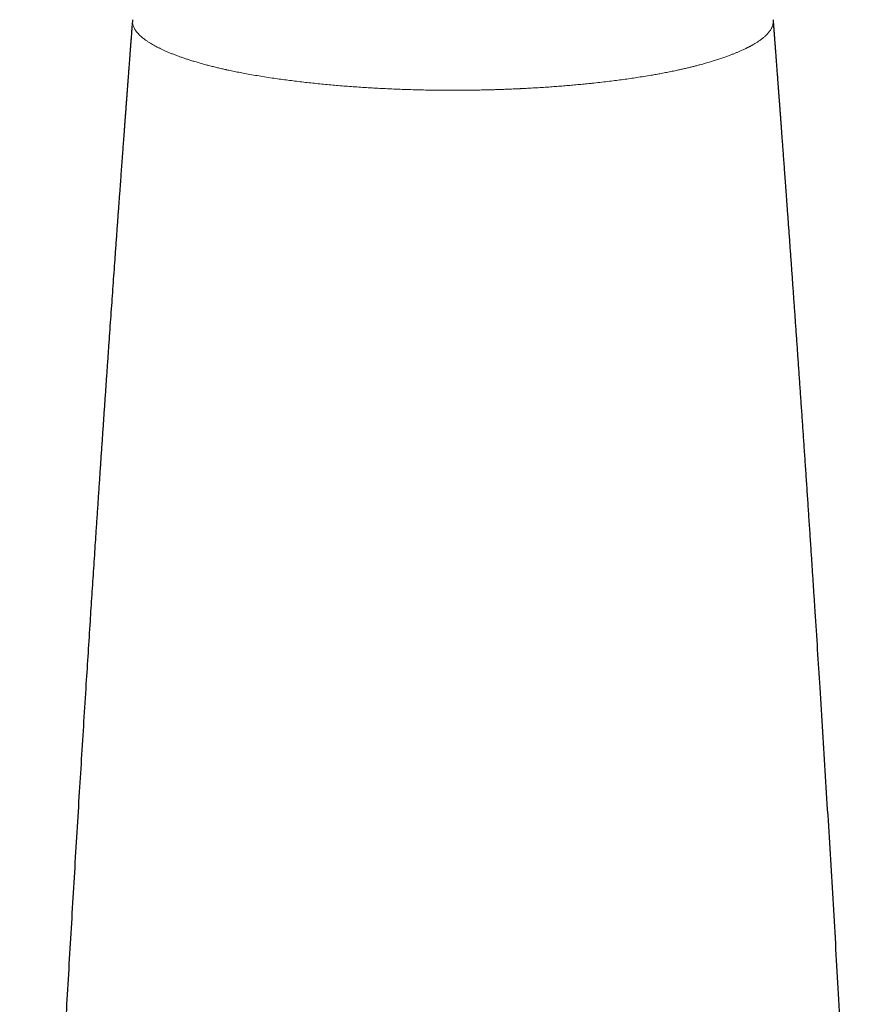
# Model space of a CAD drawing. Header units: millimetres. Extents: x 8 to 646, y 12 to 530.
# Tile 29 of 45: x 302 to 358, y 399 to 464. Entities that reach past the tile are written whole.
import ezdxf

# ---------------------------------------------------------------- set-up
doc = ezdxf.new("R2010")
doc.units = ezdxf.units.MM

msp = doc.modelspace()

# ---------------------------------------------------------------- linework, layer by layer
at = {"color": 7, "linetype": 'Continuous', "lineweight": 30}
for p, q in [((309.847, 463.67), (309.848, 463.674)), ((352.032, 463.67), (352.032, 463.673))]:
    msp.add_line(p, q, dxfattribs=at)
for points, knots in [([(309.846, 463.67), (309.841, 463.597), (309.828, 463.426), (309.807, 463.16), (309.786, 462.876), (309.765, 462.602), (309.745, 462.338), (309.725, 462.083), (309.707, 461.839), (309.689, 461.607), (309.672, 461.385), (309.656, 461.173), (309.641, 460.969), (309.626, 460.773), (309.612, 460.585), (309.598, 460.407), (309.586, 460.239), (309.574, 460.081), (309.563, 459.932), (309.552, 459.797), (309.543, 459.674), (309.535, 459.563), (309.527, 459.46), (309.52, 459.365), (309.513, 459.28), (309.508, 459.203), (309.502, 459.134), (309.498, 459.074), (309.494, 459.018), (309.49, 458.961), (309.485, 458.901), (309.48, 458.835), (309.475, 458.763), (309.469, 458.686), (309.462, 458.598), (309.455, 458.497), (309.446, 458.383), (309.437, 458.262), (309.427, 458.132), (309.414, 457.953), (309.397, 457.729), (309.377, 457.454), (309.356, 457.177), (309.335, 456.897), (309.315, 456.628), (309.297, 456.386), (309.281, 456.17), (309.267, 455.978), (309.253, 455.789), (309.235, 455.546), (309.212, 455.245), (309.186, 454.885), (309.159, 454.517), (309.131, 454.14), (309.103, 453.757), (309.074, 453.368), (309.045, 452.974), (309.016, 452.572), (308.986, 452.159), (308.955, 451.735), (308.923, 451.301), (308.891, 450.858), (308.858, 450.407), (308.825, 449.951), (308.792, 449.489), (308.758, 449.023), (308.724, 448.553), (308.681, 447.955), (308.629, 447.227), (308.567, 446.368), (308.506, 445.5), (308.443, 444.619), (308.38, 443.725), (308.316, 442.817), (308.252, 441.9), (308.187, 440.975), (308.122, 440.047), (308.058, 439.117), (307.993, 438.183), (307.929, 437.242), (307.863, 436.286), (307.797, 435.315), (307.73, 434.33), (307.663, 433.336), (307.595, 432.333), (307.528, 431.322), (307.46, 430.302), (307.395, 429.333), (307.334, 428.414), (307.277, 427.547), (307.22, 426.677), (307.163, 425.805), (307.106, 424.932), (307.024, 423.662), (306.917, 421.994), (306.776, 419.797), (306.629, 417.463), (306.475, 414.992), (306.318, 412.457), (306.16, 409.857), (306, 407.191), (305.841, 404.519), (305.684, 401.841), (305.534, 399.244), (305.391, 396.727), (305.254, 394.292), (305.142, 392.284), (305.056, 390.705), (304.993, 389.561), (304.931, 388.422), (304.87, 387.29), (304.804, 386.061), (304.733, 384.737), (304.658, 383.32), (304.585, 381.912), (304.512, 380.514), (304.44, 379.126), (304.37, 377.748), (304.3, 376.38), (304.232, 375.022), (304.164, 373.673), (304.098, 372.335), (304.032, 371.007), (303.968, 369.688), (303.904, 368.38), (303.844, 367.117), (303.786, 365.899), (303.73, 364.726), (303.675, 363.561), (303.621, 362.405), (303.568, 361.256), (303.514, 360.081), (303.459, 358.88), (303.404, 357.653), (303.349, 356.435), (303.295, 355.226), (303.242, 354.025), (303.19, 352.834), (303.14, 351.684), (303.092, 350.576), (303.046, 349.507), (303.001, 348.446), (302.956, 347.393), (302.912, 346.345), (302.867, 345.262), (302.821, 344.142), (302.774, 342.988), (302.737, 342.07), (302.709, 341.388), (302.691, 340.939), (302.673, 340.49), (302.655, 340.039), (302.637, 339.582), (302.617, 339.098), (302.597, 338.587), (302.576, 338.049), (302.559, 337.614), (302.546, 337.286), (302.538, 337.067), (302.529, 336.846), (302.52, 336.624), (302.512, 336.4), (302.503, 336.171), (302.494, 335.935), (302.484, 335.69), (302.474, 335.438), (302.464, 335.177), (302.454, 334.908), (302.444, 334.636), (302.433, 334.362), (302.425, 334.159), (302.421, 334.046), (302.42, 334.025)], [0, 0, 0, 0, 0.001696, 0.003974, 0.006172, 0.008294, 0.010341, 0.012312, 0.014208, 0.015997, 0.017714, 0.019357, 0.020928, 0.022456, 0.023909, 0.025286, 0.026587, 0.027812, 0.028962, 0.030036, 0.030961, 0.031821, 0.032616, 0.033347, 0.034014, 0.034606, 0.035135, 0.035603, 0.036008, 0.03644, 0.036909, 0.037419, 0.037972, 0.038567, 0.039204, 0.040025, 0.040906, 0.041848, 0.042851, 0.043914, 0.046011, 0.048049, 0.050291, 0.052455, 0.054541, 0.05655, 0.058074, 0.05955, 0.061001, 0.062471, 0.065194, 0.067981, 0.070832, 0.073748, 0.076727, 0.079716, 0.082767, 0.08588, 0.089055, 0.092351, 0.095712, 0.099137, 0.102626, 0.106179, 0.109731, 0.113343, 0.116983, 0.120642, 0.127226, 0.133872, 0.14058, 0.14735, 0.154308, 0.161331, 0.168418, 0.17557, 0.182787, 0.189938, 0.197151, 0.204427, 0.211765, 0.219317, 0.226934, 0.234616, 0.242363, 0.250175, 0.258052, 0.265994, 0.272648, 0.279346, 0.286078, 0.292815, 0.299558, 0.306306, 0.322232, 0.338186, 0.357216, 0.376286, 0.395397, 0.415917, 0.436483, 0.457095, 0.477753, 0.498457, 0.517194, 0.535969, 0.554781, 0.563648, 0.57247, 0.581245, 0.589972, 0.598652, 0.609654, 0.620579, 0.631427, 0.642198, 0.652891, 0.663507, 0.674047, 0.684508, 0.694893, 0.7052, 0.715431, 0.725584, 0.735659, 0.745658, 0.754756, 0.763788, 0.772756, 0.781659, 0.7905, 0.799282, 0.808796, 0.818241, 0.827616, 0.836922, 0.846159, 0.855326, 0.864424, 0.872702, 0.880923, 0.889085, 0.897189, 0.905244, 0.913261, 0.922194, 0.931079, 0.939915, 0.943374, 0.946824, 0.950268, 0.953727, 0.957242, 0.960815, 0.964885, 0.969026, 0.973239, 0.974914, 0.9766, 0.978297, 0.980005, 0.981724, 0.983476, 0.985292, 0.98717, 0.989112, 0.991118, 0.993187, 0.995319, 0.997387, 0.999511, 1, 1, 1, 1]), ([(358.414, 358.984), (358.405, 359.19), (358.377, 359.81), (358.331, 360.811), (358.276, 361.992), (358.223, 363.145), (358.168, 364.307), (358.113, 365.477), (358.057, 366.656), (357.998, 367.879), (357.937, 369.148), (357.873, 370.462), (357.808, 371.786), (357.742, 373.12), (357.675, 374.464), (357.607, 375.819), (357.54, 377.144), (357.473, 378.441), (357.408, 379.709), (357.342, 380.984), (357.275, 382.268), (357.207, 383.561), (357.142, 384.799), (357.079, 385.983), (357.018, 387.11), (356.957, 388.244), (356.895, 389.384), (356.833, 390.53), (356.769, 391.681), (356.668, 393.505), (356.529, 395.998), (356.353, 399.092), (356.178, 402.114), (356.005, 405.064), (355.83, 408.007), (355.653, 410.941), (355.473, 413.868), (355.292, 416.787), (355.117, 419.566), (354.949, 422.204), (354.82, 424.198), (354.723, 425.684), (354.659, 426.664), (354.595, 427.64), (354.527, 428.673), (354.455, 429.758), (354.379, 430.896), (354.304, 432.023), (354.229, 433.139), (354.154, 434.245), (354.081, 435.33), (354.008, 436.395), (353.936, 437.44), (353.865, 438.475), (353.794, 439.5), (353.724, 440.509), (353.655, 441.503), (353.586, 442.481), (353.518, 443.449), (353.45, 444.408), (353.383, 445.357), (353.316, 446.297), (353.25, 447.227), (353.194, 448.004), (353.149, 448.629), (353.115, 449.104), (353.081, 449.574), (353.047, 450.038), (353.014, 450.493), (352.982, 450.936), (352.951, 451.366), (352.92, 451.785), (352.89, 452.196), (352.861, 452.599), (352.832, 452.992), (352.804, 453.375), (352.776, 453.749), (352.75, 454.114), (352.723, 454.473), (352.697, 454.823), (352.672, 455.167), (352.647, 455.503), (352.626, 455.792), (352.607, 456.039), (352.592, 456.249), (352.576, 456.465), (352.559, 456.689), (352.542, 456.921), (352.524, 457.162), (352.505, 457.41), (352.486, 457.667), (352.47, 457.88), (352.458, 458.048), (352.449, 458.164), (352.441, 458.275), (352.433, 458.38), (352.425, 458.479), (352.418, 458.572), (352.411, 458.667), (352.404, 458.763), (352.397, 458.859), (352.391, 458.934), (352.387, 458.993), (352.383, 459.041), (352.379, 459.094), (352.374, 459.158), (352.368, 459.235), (352.362, 459.326), (352.354, 459.428), (352.346, 459.539), (352.336, 459.661), (352.327, 459.792), (352.316, 459.932), (352.305, 460.08), (352.293, 460.238), (352.28, 460.406), (352.267, 460.582), (352.253, 460.767), (352.238, 460.96), (352.223, 461.162), (352.207, 461.375), (352.19, 461.6), (352.172, 461.835), (352.153, 462.081), (352.134, 462.336), (352.114, 462.601), (352.093, 462.875), (352.071, 463.16), (352.051, 463.425), (352.038, 463.597), (352.032, 463.67)], [0, 0, 0, 0, 0.00589, 0.017715, 0.028631, 0.039621, 0.050692, 0.061842, 0.073073, 0.084385, 0.096816, 0.109342, 0.121964, 0.134682, 0.147496, 0.160404, 0.173409, 0.185414, 0.197498, 0.209664, 0.221909, 0.234235, 0.246641, 0.257339, 0.268096, 0.278911, 0.289786, 0.30072, 0.311712, 0.32272, 0.352937, 0.383077, 0.41131, 0.439474, 0.46757, 0.495595, 0.523552, 0.55144, 0.579258, 0.603192, 0.627076, 0.636444, 0.645805, 0.655155, 0.66445, 0.675424, 0.686299, 0.697074, 0.707751, 0.718327, 0.728805, 0.738893, 0.748887, 0.758788, 0.768594, 0.778307, 0.787755, 0.797113, 0.80638, 0.815557, 0.824643, 0.833638, 0.842544, 0.851358, 0.85594, 0.860496, 0.865009, 0.869445, 0.873803, 0.878081, 0.882165, 0.886174, 0.890108, 0.893969, 0.897755, 0.901401, 0.904976, 0.908479, 0.91191, 0.91527, 0.918559, 0.921775, 0.92492, 0.92687, 0.928874, 0.930948, 0.933092, 0.935306, 0.937619, 0.940003, 0.942458, 0.944986, 0.946141, 0.94726, 0.948323, 0.949329, 0.950279, 0.951173, 0.95201, 0.95302, 0.953933, 0.95475, 0.955187, 0.955623, 0.956128, 0.956701, 0.957475, 0.958348, 0.959319, 0.960389, 0.961558, 0.962826, 0.964152, 0.965572, 0.967085, 0.968691, 0.97039, 0.97215, 0.974, 0.975939, 0.977969, 0.980133, 0.98239, 0.984741, 0.987186, 0.989724, 0.992356, 0.995082, 0.997894, 1, 1, 1, 1])]:
    msp.add_open_spline(points, degree=3, knots=knots, dxfattribs=at)
at = {"color": 8, "linetype": 'Continuous', "lineweight": 0}
for points, knots in [([(330.939, 459.025), (330.756, 459.025), (330.387, 459.026), (329.834, 459.031), (329.279, 459.039), (328.723, 459.051), (328.165, 459.066), (327.607, 459.085), (327.049, 459.107), (326.511, 459.131), (325.992, 459.158), (325.493, 459.186), (324.995, 459.217), (324.499, 459.251), (324.005, 459.287), (323.513, 459.327), (323.025, 459.368), (322.542, 459.413), (322.062, 459.46), (321.587, 459.509), (321.116, 459.562), (320.649, 459.617), (320.188, 459.674), (319.732, 459.735), (319.263, 459.8), (318.784, 459.871), (318.295, 459.949), (317.814, 460.029), (317.362, 460.11), (316.937, 460.19), (316.555, 460.266), (316.259, 460.327), (316.09, 460.364), (316.028, 460.377), (316.008, 460.382), (315.989, 460.386), (315.969, 460.39), (315.95, 460.394), (315.843, 460.418), (315.648, 460.462), (315.367, 460.529), (315.085, 460.599), (314.803, 460.672), (314.52, 460.748), (314.238, 460.828), (313.956, 460.911), (313.697, 460.991), (313.46, 461.067), (313.241, 461.14), (313.024, 461.216), (312.808, 461.294), (312.594, 461.375), (312.382, 461.458), (312.173, 461.544), (311.979, 461.629), (311.799, 461.711), (311.632, 461.79), (311.471, 461.871), (311.316, 461.953), (311.167, 462.036), (311.015, 462.126), (310.861, 462.223), (310.709, 462.328), (310.566, 462.435), (310.441, 462.538), (310.332, 462.639), (310.237, 462.735), (310.151, 462.833), (310.074, 462.933), (310.008, 463.035), (309.953, 463.137), (309.909, 463.238), (309.877, 463.339), (309.854, 463.441), (309.844, 463.545), (309.841, 463.621), (309.846, 463.663), (309.847, 463.67)], [0, 0, 0, 0, 0.016445, 0.032969, 0.04957, 0.066249, 0.083006, 0.099839, 0.11675, 0.133737, 0.149057, 0.164438, 0.179881, 0.195384, 0.210949, 0.226575, 0.242262, 0.257919, 0.273636, 0.289413, 0.30525, 0.321145, 0.337098, 0.35311, 0.369179, 0.387246, 0.405384, 0.423594, 0.441876, 0.458023, 0.474226, 0.48853, 0.494837, 0.495664, 0.496491, 0.497318, 0.498145, 0.498972, 0.499799, 0.511849, 0.524227, 0.536933, 0.549965, 0.563324, 0.57701, 0.591021, 0.605359, 0.616871, 0.628689, 0.640817, 0.653255, 0.666003, 0.67906, 0.692425, 0.706098, 0.717941, 0.730005, 0.742289, 0.7545, 0.766881, 0.77945, 0.794505, 0.809821, 0.825397, 0.841234, 0.854876, 0.868707, 0.882725, 0.896932, 0.911328, 0.925913, 0.939839, 0.953934, 0.968198, 0.982633, 0.997239, 1, 1, 1, 1]), ([(330.939, 459.025), (330.958, 459.025), (331.001, 459.025), (331.071, 459.025), (331.154, 459.025), (331.251, 459.025), (331.361, 459.026), (331.486, 459.027), (331.626, 459.028), (331.779, 459.029), (331.946, 459.031), (332.126, 459.033), (332.316, 459.036), (332.515, 459.039), (332.722, 459.043), (332.942, 459.047), (333.173, 459.052), (333.416, 459.059), (333.671, 459.066), (333.938, 459.074), (334.216, 459.084), (334.505, 459.094), (334.766, 459.105), (334.995, 459.115), (335.138, 459.121), (335.232, 459.125), (335.277, 459.127), (335.322, 459.13), (335.367, 459.132), (335.412, 459.134), (335.454, 459.136), (335.604, 459.143), (335.895, 459.158), (336.328, 459.183), (336.789, 459.211), (337.24, 459.241), (337.68, 459.273), (338.11, 459.306), (338.529, 459.34), (338.875, 459.37), (339.152, 459.396), (339.362, 459.415), (339.569, 459.435), (339.774, 459.456), (339.986, 459.477), (340.306, 459.511), (340.733, 459.558), (341.234, 459.617), (341.709, 459.677), (342.159, 459.737), (342.602, 459.799), (343.054, 459.866), (343.515, 459.938), (343.887, 459.999), (344.155, 460.046), (344.324, 460.075), (344.488, 460.105), (344.722, 460.148), (345.021, 460.205), (345.379, 460.277), (345.702, 460.344), (345.991, 460.408), (346.25, 460.467), (346.5, 460.526), (346.741, 460.586), (346.975, 460.645), (347.248, 460.718), (347.559, 460.804), (347.901, 460.904), (348.169, 460.987), (348.368, 461.051), (348.504, 461.096), (348.637, 461.141), (348.768, 461.186), (348.896, 461.231), (349.024, 461.278), (349.17, 461.332), (349.334, 461.395), (349.516, 461.467), (349.699, 461.543), (349.877, 461.619), (350.049, 461.697), (350.17, 461.754), (350.249, 461.792), (350.286, 461.81), (350.322, 461.828), (350.359, 461.847), (350.393, 461.864), (350.422, 461.879), (350.456, 461.897), (350.5, 461.92), (350.557, 461.95), (350.617, 461.983), (350.68, 462.018), (350.748, 462.057), (350.821, 462.101), (350.9, 462.149), (350.98, 462.2), (351.062, 462.254), (351.145, 462.312), (351.228, 462.372), (351.311, 462.436), (351.388, 462.499), (351.458, 462.56), (351.523, 462.619), (351.584, 462.679), (351.642, 462.739), (351.695, 462.799), (351.743, 462.857), (351.791, 462.921), (351.839, 462.99), (351.885, 463.065), (351.923, 463.137), (351.955, 463.208), (351.981, 463.276), (352.001, 463.343), (352.016, 463.407), (352.026, 463.466), (352.032, 463.521), (352.034, 463.56), (352.035, 463.584), (352.035, 463.595), (352.035, 463.606), (352.035, 463.617), (352.034, 463.628), (352.034, 463.639), (352.033, 463.653), (352.033, 463.663), (352.032, 463.67)], [0, 0, 0, 0, 0.001707, 0.003804, 0.006292, 0.00917, 0.012439, 0.016193, 0.020357, 0.02493, 0.029914, 0.035307, 0.04111, 0.046956, 0.053167, 0.059743, 0.066682, 0.073986, 0.081654, 0.089687, 0.098083, 0.106844, 0.115969, 0.121772, 0.127712, 0.129065, 0.130424, 0.131791, 0.133164, 0.134545, 0.135932, 0.137054, 0.148226, 0.162746, 0.177037, 0.1911, 0.204935, 0.218541, 0.231918, 0.245066, 0.25197, 0.25881, 0.265584, 0.272294, 0.279046, 0.286557, 0.304262, 0.321964, 0.337768, 0.35357, 0.36937, 0.385168, 0.402858, 0.420545, 0.427305, 0.433746, 0.440137, 0.446478, 0.461373, 0.475983, 0.490308, 0.501703, 0.51291, 0.523932, 0.534767, 0.545416, 0.556092, 0.573088, 0.590083, 0.607076, 0.614358, 0.62164, 0.628921, 0.636202, 0.643376, 0.650686, 0.658245, 0.669046, 0.680318, 0.69206, 0.704273, 0.715758, 0.727629, 0.730347, 0.733084, 0.735841, 0.738617, 0.741413, 0.743699, 0.745282, 0.749483, 0.754035, 0.758936, 0.764186, 0.769786, 0.776448, 0.783546, 0.791078, 0.799045, 0.807447, 0.816283, 0.825554, 0.835259, 0.843485, 0.851998, 0.860799, 0.869464, 0.877904, 0.886175, 0.894276, 0.905138, 0.915679, 0.925901, 0.935802, 0.945384, 0.954646, 0.963589, 0.972212, 0.979537, 0.986615, 0.98817, 0.989712, 0.991242, 0.99276, 0.994265, 0.995758, 0.997239, 1, 1, 1, 1])]:
    msp.add_open_spline(points, degree=3, knots=knots, dxfattribs=at)

doc.saveas('drawing.dxf')
